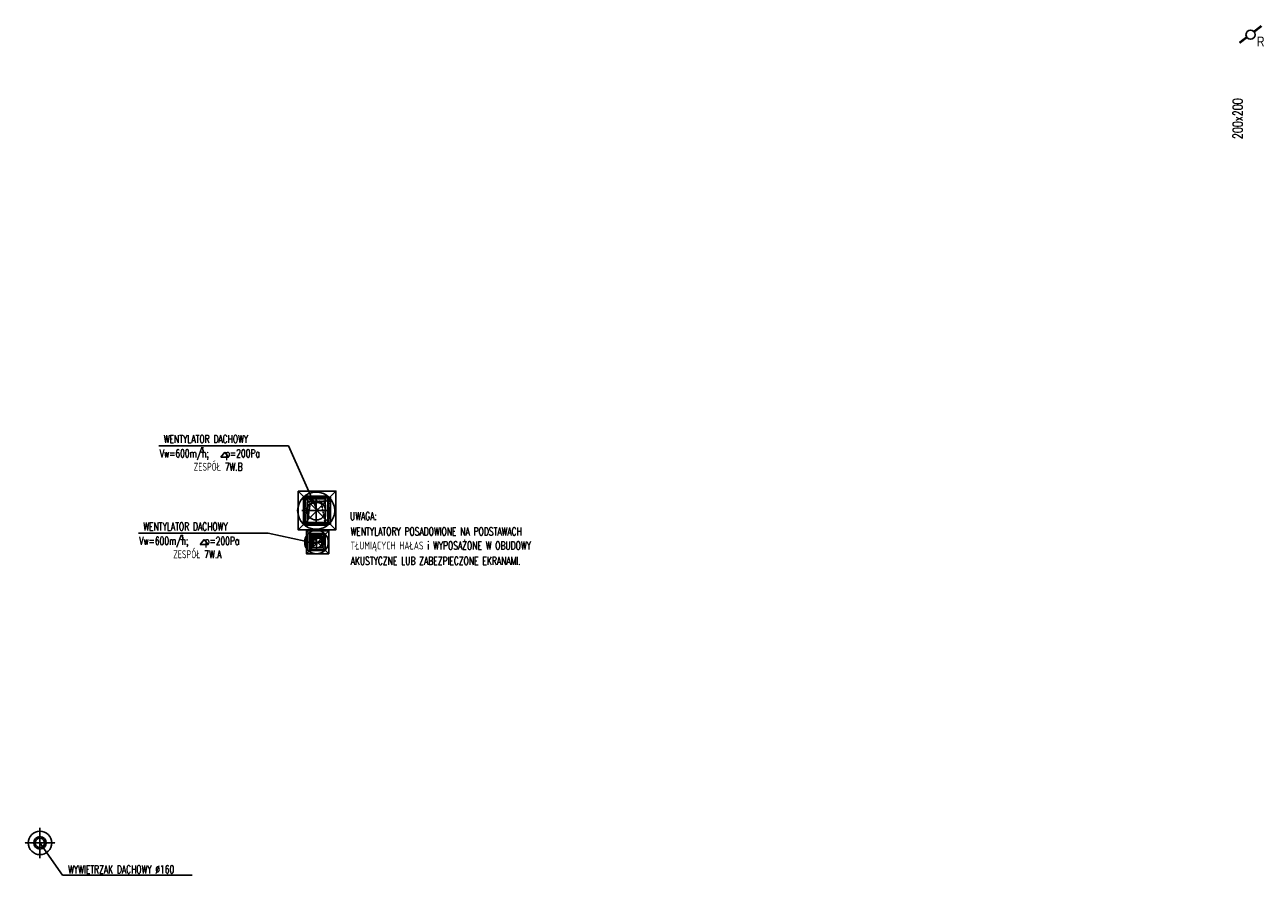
# Model space of a CAD drawing. Extents: x -7228 to 74941, y -112898 to 85621.
# Tile 164 of 256: x 23003 to 25107, y -11136 to -9692. Entities that reach past the tile are written whole.
import ezdxf

# ---------------------------------------------------------------- set-up
doc = ezdxf.new("R2010")
doc.units = 0
doc.linetypes.add('DASHED', pattern=[0.75, 0.5, -0.25])
doc.linetypes.add('DASHED2', pattern=[0.375, 0.25, -0.125])
doc.layers.get('0').update_dxf_attribs({"color": 101, "linetype": 'CONTINUOUS'})
for name, color, linetype in [('E35', 6, 'CONTINUOUS'), ('FLUID-W7A', 7, 'CONTINUOUS'), ('FLUID-W7A-SYM', 7, 'CONTINUOUS'), ('FLUID-W7B', 7, 'CONTINUOUS'), ('FLUID-W7B-SYM', 7, 'CONTINUOUS'), ('m-went-odnośniki', 255, 'CONTINUOUS'), ('m-went-opis', 86, 'CONTINUOUS'), ('m-went-urządzenia', 51, 'CONTINUOUS'), ('m-went-wywiew', 1, 'CONTINUOUS')]:
    doc.layers.add(name, color=color, linetype=linetype)
doc.styles.add('ARIAL_CE', font='ARIAL.TTF', dxfattribs={"width": 0.8})
doc.styles.add('tab-bud$0$ROMANS', font='romans', dxfattribs={"width": 0.7})

# ---------------------------------------------------------------- blocks, each defined once
blk = doc.blocks.new('*U5721')
at = {"color": 4, "linetype": 'Continuous'}
for p, q in [((-245, -195), (-245, 195)), ((-245, 195), (245, 195)), ((245, 195), (245, -195)), ((245, -195), (-245, -195))]:
    blk.add_line(p, q, dxfattribs=at)
at = {"color": 0, "linetype": 'ByBlock', "lineweight": -2}
for p, q in [((-200, -150), (-200, 150)), ((-200, 150), (200, 150)), ((200, 150), (200, -150)), ((200, -150), (-200, -150))]:
    blk.add_line(p, q, dxfattribs=at)
at = {"color": 4, "linetype": 'DASHED'}
for p, q in [((120, -90), (200, 150)), ((-200, -150), (120, -90))]:
    blk.add_line(p, q, dxfattribs=at)
blk = doc.blocks.new('*U5722')
at = {"color": 4, "linetype": 'Continuous'}
for p, q in [((245, 195), (-245, 195)), ((-245, 195), (-245, -195)), ((245, -195), (245, 195)), ((-245, -195), (245, -195))]:
    blk.add_line(p, q, dxfattribs=at)
at = {"color": 0, "linetype": 'ByBlock', "lineweight": -2}
for p, q in [((-200, 150), (-6, 157)), ((-200, -150), (-200, 150)), ((200, 150), (6, 157)), ((200, 150), (200, -150)), ((-200, -150), (-6, -157)), ((200, -150), (6, -157))]:
    blk.add_line(p, q, dxfattribs=at)
at = {"color": 4, "linetype": 'DASHED'}
for p, q in [((200, 150), (-200, 150)), ((-200, -150), (200, -150))]:
    blk.add_line(p, q, dxfattribs=at)
at = {"color": 0, "linetype": 'ByBlock', "lineweight": -2}
blk.add_circle((0, 0), 158, dxfattribs=at)
at = {"layer": 'FLUID-W7B-SYM', "color": 2, "linetype": 'Continuous'}
for p, q in [((0, 245), (0, -245)), ((-195, 0), (195, 0))]:
    blk.add_line(p, q, dxfattribs=at)
blk = doc.blocks.new('*U5723')
at = {"color": 0, "linetype": 'ByBlock', "lineweight": -2}
blk.add_circle((0, 0), 315, dxfattribs=at)
blk = doc.blocks.new('*U5724')
at = {"color": 0, "linetype": 'ByBlock', "lineweight": -2}
blk.add_circle((0, 0), 158, dxfattribs=at)
blk = doc.blocks.new('*U5725')
at = {"color": 4, "linetype": 'Continuous'}
for p, q in [((-145, -145), (-145, 145)), ((-145, 145), (145, 145)), ((145, 145), (145, -145)), ((145, -145), (-145, -145))]:
    blk.add_line(p, q, dxfattribs=at)
at = {"color": 0, "linetype": 'ByBlock', "lineweight": -2}
for p, q in [((-100, -100), (-100, 100)), ((-100, 100), (100, 100)), ((100, 100), (100, -100)), ((100, -100), (-100, -100))]:
    blk.add_line(p, q, dxfattribs=at)
at = {"color": 4, "linetype": 'DASHED'}
for p, q in [((60, -60), (100, 100)), ((-100, -100), (60, -60))]:
    blk.add_line(p, q, dxfattribs=at)
blk = doc.blocks.new('*U5726')
at = {"color": 4, "linetype": 'Continuous'}
for p, q in [((145, 145), (-145, 145)), ((-145, 145), (-145, -145)), ((145, -145), (145, 145)), ((-145, -145), (145, -145))]:
    blk.add_line(p, q, dxfattribs=at)
at = {"color": 0, "linetype": 'ByBlock', "lineweight": -2}
for p, q in [((-100, -100), (-100, 100)), ((100, 100), (-100, 100)), ((100, 100), (100, -100)), ((-100, -100), (100, -100))]:
    blk.add_line(p, q, dxfattribs=at)
blk.add_circle((0, 0), 100, dxfattribs=at)
at = {"layer": 'FLUID-W7A-SYM', "color": 2, "linetype": 'Continuous'}
for p, q in [((-145, 0), (145, 0)), ((0, 145), (0, -145))]:
    blk.add_line(p, q, dxfattribs=at)
blk = doc.blocks.new('*U5727')
at = {"color": 0, "linetype": 'ByBlock', "lineweight": -2}
blk.add_circle((0, 0), 200, dxfattribs=at)
blk = doc.blocks.new('*U5728')
at = {"color": 0, "linetype": 'ByBlock', "lineweight": -2}
blk.add_circle((0, 0), 100, dxfattribs=at)
blk = doc.blocks.new('A$C5CDC0A6C')
at = {"layer": 'm-went-odnośniki'}
for p, q in [((4530.4, -4580.7), (4750.6, -4580.7)), ((4799.3, -4690.2), (4750.6, -4580.7)), ((4495.6, -4729.3), (4715.8, -4729.3)), ((4799.8, -4746.9), (4715.8, -4729.3)), ((4328.2, -5255.1), (4366.7, -5310)), ((4366.7, -5310), (4586.8, -5310))]:
    blk.add_line(p, q, dxfattribs=at)
at = {"layer": 'm-went-opis'}
for p, q in [((4642, -4591.6), (4635.3, -4600)), ((4635.3, -4600), (4648.7, -4600)), ((4642, -4591.6), (4648.7, -4600)), ((4607.3, -4739.9), (4600.6, -4748.3)), ((4600.6, -4748.3), (4614, -4748.3)), ((4607.3, -4739.9), (4614, -4748.3))]:
    blk.add_line(p, q, dxfattribs=at)
at = {"layer": 'm-went-urządzenia'}
for p, q in [((4766.6, -4723.2), (4831.1, -4657.6)), ((4766.6, -4657.6), (4831.1, -4723.2)), ((4781, -4725.2), (4818.8, -4764)), ((4781, -4764), (4818.8, -4725.2))]:
    blk.add_line(p, q, dxfattribs=at)
at = {"layer": 'm-went-urządzenia', "const_width": 4}
for points in [[(6390.8, -3877.4), (6403.5, -3867.6)], [(6366.1, -3896.3), (6378.5, -3886.8)]]:
    blk.add_lwpolyline(points, dxfattribs=at)
at = {"layer": 'm-went-urządzenia'}
for points in [[(4766.6, -4657.6), (4831.1, -4657.6), (4831.1, -4723.2), (4766.6, -4723.2)], [(4781, -4725.2), (4818.8, -4725.2), (4818.8, -4764), (4781, -4764)]]:
    blk.add_lwpolyline(points, close=True, dxfattribs=at)
for centre, radius in [((6384.9, -3882.4), 7.73), ((4328.2, -5255.1), 19.9)]:
    blk.add_circle(centre, radius, dxfattribs=at)
at = {"layer": 'm-went-wywiew', "color": 9}
for p, q in [((4776, -4667.8), (4822, -4667.8)), ((4776, -4713.8), (4776, -4667.8)), ((4822, -4667.8), (4822, -4713.8)), ((4822, -4713.8), (4776, -4713.8)), ((4786.8, -4757.2), (4786.8, -4731.2)), ((4786.8, -4731.2), (4789.8, -4731.2)), ((4789.8, -4731.2), (4812.8, -4731.2)), ((4812.8, -4731.2), (4812.8, -4757.2)), ((4812.8, -4757.2), (4786.8, -4757.2))]:
    blk.add_line(p, q, dxfattribs=at)
at = {"layer": 'm-went-wywiew', "linetype": 'DASHED'}
for p, q in [((4779, -4670.8), (4779, -4710.8)), ((4819, -4670.8), (4779, -4670.8)), ((4819, -4710.8), (4819, -4670.8)), ((4783, -4706.8), (4783, -4674.7)), ((4783, -4674.7), (4815.1, -4674.7)), ((4787.3, -4678.8), (4783, -4706.8)), ((4815.1, -4674.7), (4787.3, -4678.8)), ((4779, -4710.8), (4819, -4710.8)), ((4789.8, -4734.2), (4809.8, -4734.2)), ((4789.8, -4754.2), (4789.8, -4734.2)), ((4809.8, -4754.2), (4789.8, -4754.2)), ((4792, -4752.1), (4792, -4736.4)), ((4792, -4736.4), (4807.7, -4736.4)), ((4794.2, -4738.7), (4792, -4752.1)), ((4807.7, -4736.4), (4794.2, -4738.7)), ((4809.8, -4734.2), (4809.8, -4754.2))]:
    blk.add_line(p, q, dxfattribs=at)
at = {"layer": 'm-went-wywiew', "color": 9, "linetype": 'DASHED2'}
for p, q in [((4328.2, -5229.3), (4328.2, -5280.9)), ((4302.4, -5255.1), (4354, -5255.1))]:
    blk.add_line(p, q, dxfattribs=at)
at = {"layer": 'm-went-wywiew', "color": 9}
blk.add_circle((4328.2, -5255.1), 10.6, dxfattribs=at)
at = {"layer": 'm-went-wywiew'}
blk.add_circle((4328.2, -5255.1), 8, dxfattribs=at)
at = {"layer": 'FLUID-W7A', "color": 1, "linetype": 'Continuous', "xscale": 0.1000000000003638, "yscale": 0.1000000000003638, "zscale": 0.1}
for name, rotation in [('*U5727', 90.00000000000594), ('*U5725', 90.00000000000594), ('*U5726', 90.00000000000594), ('*U5728', 180.0000000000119)]:
    blk.add_blockref(name, (4798, -4744.2), dxfattribs=dict(at, rotation=rotation))
at = {"layer": 'FLUID-W7B', "color": 1, "linetype": 'Continuous', "xscale": 0.1000000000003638, "yscale": 0.1000000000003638, "zscale": 0.1}
for name, rotation in [('*U5723', 90.00000000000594), ('*U5722', 90.00000000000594), ('*U5721', 90.00000000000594), ('*U5724', 180.0000000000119)]:
    blk.add_blockref(name, (4797.5, -4690.8), dxfattribs=dict(at, rotation=rotation))
at = {"layer": 'm-went-opis', "style": 'ARIAL_CE', "width": 0.8}
blk.add_text('R', height=16.8, dxfattribs=at).set_placement((6395.3, -3902.4))
at = {"layer": 'm-went-opis', "style": 'tab-bud$0$ROMANS', "width": 0.7}
for s, height, rotation, p in [('200x200', 16.85, 90, (6371.5, -4059.7)), (' WENTYLATOR DACHOWY', 13.446, 0, (4532.1, -4575.9)), ('Vw=600m/h;   p=200Pa', 13.446, 0, (4531.6, -4600.3)), ('3', 8.07, 0, (4600.7, -4591.9)), ('ZESPÓŁ 7W.B', 13.446, 0, (4589.4, -4623)), (' WENTYLATOR DACHOWY', 13.446, 0, (4497.3, -4724.5)), ('UWAGA:', 13.45, 0, (4854.9, -4706.7)), ('3', 8.07, 0, (4566, -4740.3)), ('WENTYLATORY POSADOWIONE NA PODSTAWACH', 13.446, 0, (4855.9, -4732.9)), ('Vw=600m/h;   p=200Pa', 13.446, 0, (4496.7, -4748.9)), ('ZESPÓŁ 7W.A', 13.446, 0, (4554.6, -4771.7)), ('TŁUMIĄCYCH HAŁAS i WYPOSAŻONE W OBUDOWY', 13.446, 0, (4855.9, -4756.8)), ('AKUSTYCZNE LUB ZABEZPIECZONE EKRANAMI.', 13.446, 0, (4855.9, -4782.8)), ('WYWIETRZAK DACHOWY %%c160', 13.446, 0, (4376.1, -5306.8))]:
    blk.add_text(s, height=height, rotation=rotation, dxfattribs=at).set_placement(p)

msp = doc.modelspace()

# ---------------------------------------------------------------- block references
at = {"layer": 'E35'}
msp.add_blockref('A$C5CDC0A6C', (18700.703, -5826.119), dxfattribs=at)

doc.saveas('drawing.dxf')
